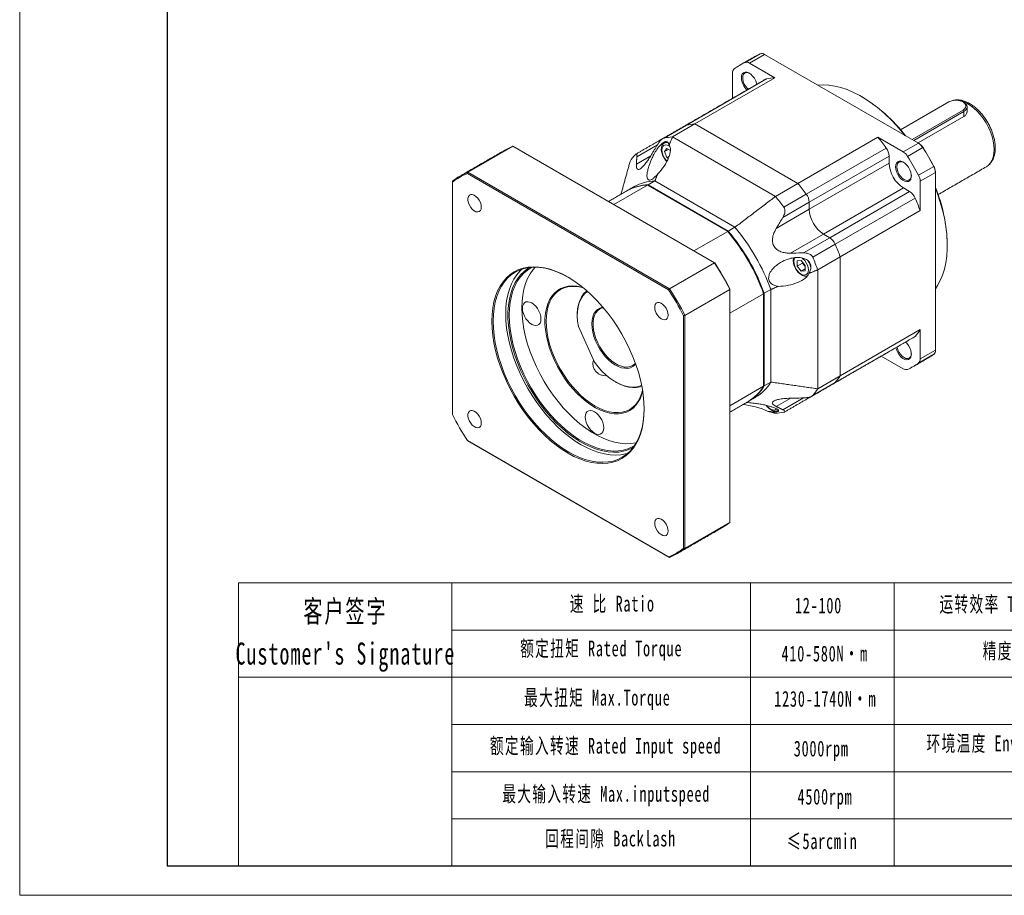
# Model space of a CAD drawing. Header units: millimetres. Extents: x -170 to 1154, y -131 to 806.
# Tile 1 of 5: x -170 to 357, y -131 to 337. Entities that reach past the tile are written whole.
import ezdxf

# ---------------------------------------------------------------- set-up
doc = ezdxf.new("R2010")
doc.units = ezdxf.units.MM
doc.header["$LTSCALE"] = 2
doc.layers.get('0').update_dxf_attribs({"lineweight": 18})
for name, color, linetype, lineweight in [('7标注层', 4, 'Continuous', 18), ('SLD-0', 7, 'Continuous', 18), ('图框_外框线', 7, 'Continuous', 18)]:
    doc.layers.add(name, color=color, linetype=linetype, lineweight=lineweight)
doc.styles.add('标准', font='txt', dxfattribs={"width": 0.667})

msp = doc.modelspace()

# ---------------------------------------------------------------- linework, layer by layer
at = {"color": 7, "linetype": 'Continuous', "lineweight": 15}
for p, q in [((218.1, 314.34), (226.23, 319.03)), ((228.57, 318.7), (220.43, 314.01)), ((310.88, 271.18), (228.57, 318.7)), ((234.02, 306.16), (220.43, 314.01)), ((229.56, 305.6), (186.78, 280.9)), ((234.02, 306.16), (191.24, 281.47)), ((211.39, 308.79), (211.39, 295.21)), ((327.07, 293.26), (301.29, 278.38)), ((336.89, 290.57), (336.89, 287.85)), ((307.49, 273.14), (334.71, 288.86)), ((335.13, 288.12), (308.34, 272.65)), ((335.13, 285.41), (310.69, 271.3)), ((335.13, 288.12), (334.71, 288.86)), ((335.13, 285.41), (335.13, 288.12)), ((186.78, 280.9), (174.76, 273.96)), ((191.24, 281.47), (179.22, 274.53)), ((191.24, 281.47), (246.38, 249.64)), ((246.38, 249.64), (191.24, 281.47)), ((179.22, 274.53), (234.36, 242.7)), ((246.38, 249.64), (289.16, 274.34)), ((302.75, 266.49), (289.16, 274.34)), ((69.72, 255.69), (93.77, 269.57)), ((201.73, 207.25), (93.77, 269.57)), ((171.16, 270.3), (160.2, 263.97)), ((174.89, 271.3), (174.98, 271.35)), ((302.75, 266.49), (310.88, 271.18)), ((313.22, 268.81), (305.09, 264.12)), ((311.24, 270.98), (310.88, 271.18)), ((313.34, 268.85), (313.22, 268.81)), ((167.59, 264.42), (159.93, 260)), ((174.98, 266.67), (176.21, 268.42)), ((177.1, 267.9), (174.98, 266.67)), ((176.21, 263.52), (174.98, 266.67)), ((176.21, 268.42), (178.12, 267.31)), ((177.5, 264.27), (176.21, 263.52)), ((177.04, 263.04), (176.21, 263.52)), ((250.84, 243.92), (293.62, 268.62)), ((295.18, 264.33), (252.4, 239.64)), ((295.18, 264.33), (295.18, 260.52)), ((175.49, 262.49), (176.35, 261.58)), ((295.18, 260.52), (252.4, 235.82)), ((310.91, 254.03), (319.04, 258.73)), ((319.13, 258.81), (319.04, 258.73)), ((347.25, 258.63), (347.38, 258.71)), ((177.2, 192.83), (69.5, 255.01)), ((69.72, 255.69), (177.69, 193.37)), ((319.93, 255.52), (311.8, 250.82)), ((319.93, 255.92), (319.93, 255.52)), ((319.93, 160.46), (319.93, 255.52)), ((61.48, 250.93), (61.48, 250.37)), ((61.48, 250.37), (61.48, 126)), ((147.89, 238.33), (165.91, 248.74)), ((208.78, 223.99), (165.91, 248.74)), ((169.8, 250.98), (166.27, 248.94)), ((209.13, 224.2), (166.27, 248.94)), ((212.67, 226.24), (169.8, 250.98)), ((234.36, 242.7), (246.38, 249.64)), ((311.8, 235.13), (311.8, 250.82)), ((238.82, 236.98), (250.84, 243.92)), ((302.84, 247.25), (260.06, 222.55)), ((263.36, 220.65), (306.14, 245.34)), ((302.84, 247.25), (306.14, 245.34)), ((252.4, 239.64), (238.34, 231.52)), ((252.4, 239.64), (252.4, 235.82)), ((252.4, 239.64), (252.4, 235.82)), ((309.08, 241.85), (266.3, 217.15)), ((252.4, 235.82), (234.77, 225.64)), ((311.8, 235.13), (269.02, 210.43)), ((208.78, 223.99), (190.75, 213.58)), ((212.67, 226.24), (209.13, 224.2)), ((260.06, 222.55), (242.43, 212.37)), ((260.06, 222.55), (263.36, 220.65)), ((260.06, 222.55), (263.36, 220.65)), ((249.31, 212.53), (263.36, 220.65)), ((266.3, 217.15), (254.27, 210.21)), ((326.29, 216.97), (326.29, 216.56)), ((201.73, 207.25), (177.69, 193.37)), ((245.95, 208.29), (248.07, 208.48)), ((245.95, 205.46), (245.95, 208.29)), ((248.78, 207.09), (245.95, 205.46)), ((248.07, 208.48), (250.2, 205.84)), ((248.78, 207.09), (248.78, 207.6)), ((249.84, 205.77), (248.78, 207.09)), ((250.2, 205.33), (249.84, 205.77)), ((250.2, 205.84), (250.2, 203.01)), ((269.02, 210.43), (257, 203.49)), ((269.02, 210.43), (269.02, 146.76)), ((269.02, 146.76), (269.02, 210.43)), ((248.07, 202.82), (245.95, 205.46)), ((250.2, 204.04), (248.07, 202.82)), ((250.2, 203.01), (248.07, 202.82)), ((257, 139.82), (257, 203.49)), ((185.93, 179.09), (209.97, 192.97)), ((209.97, 193.23), (209.97, 192.97)), ((209.97, 68.3), (209.97, 192.97)), ((209.97, 180.28), (228, 190.69)), ((228, 191), (228, 190.69)), ((228, 141.19), (228, 190.69)), ((231.89, 192.94), (228.36, 190.9)), ((228.36, 141.4), (228.36, 190.9)), ((231.89, 143.44), (231.89, 192.94)), ((128.3, 179.41), (128.3, 179)), ((185.22, 54.57), (185.22, 178.94)), ((185.93, 179.09), (185.93, 54.42)), ((137.46, 153.99), (128.88, 173.11)), ((269.02, 146.76), (311.8, 171.46)), ((311.8, 155.77), (311.8, 171.46)), ((266.3, 143.18), (309.08, 167.88)), ((294.22, 159.2), (294.14, 159.15)), ((319.04, 158.27), (310.91, 153.57)), ((311.8, 155.77), (319.93, 160.46)), ((290.99, 157.33), (302.75, 150.54)), ((231.89, 143.44), (228.36, 141.4)), ((254.27, 136.24), (266.3, 143.18)), ((257, 139.82), (269.02, 146.76)), ((228, 141.19), (209.97, 130.78)), ((242.26, 134.7), (234.77, 130.38)), ((238.34, 128.63), (249.31, 134.96)), ((235.72, 128.27), (235.64, 128.22)), ((69.5, 112.11), (177.2, 49.94)), ((177.69, 49.66), (69.72, 111.98)), ((209.97, 68.3), (185.93, 54.42))]:
    msp.add_line(p, q, dxfattribs=at)
for p, q in [((61.15, 36.07), (61.15, -115.33)), ((220.95, 36.07), (220.95, -115.33))]:
    msp.add_line(p, q)
for points in [[(216.1, 306.17), (216.23, 307.31), (216.62, 308.23), (217.25, 308.86), (218.07, 309.17), (219.03, 309.14), (220.08, 308.77), (221.14, 308.08), (222.15, 307.11), (223.05, 305.94), (223.77, 304.62), (224.29, 303.25), (224.42, 302.73)], [(220.52, 308.51), (219.69, 308.85), (218.75, 308.94), (217.95, 308.69), (217.33, 308.12), (216.94, 307.26), (216.81, 306.17)], [(229.04, 305.4), (229.22, 305.49), (229.56, 305.6)], [(303.66, 275.35), (302.32, 277), (299.28, 280.5), (296.14, 283.8), (292.91, 286.88), (289.61, 289.72), (286.26, 292.3), (282.88, 294.62), (279.48, 296.65), (276.09, 298.39), (272.72, 299.83), (269.39, 300.96), (266.13, 301.77), (262.94, 302.26), (259.84, 302.43), (257, 302.29)], [(334.71, 288.86), (335.57, 289.5), (336.1, 290.25), (336.29, 291.06), (336.1, 291.87), (335.57, 292.62), (334.71, 293.26), (333.59, 293.76), (332.29, 294.07), (330.89, 294.18), (329.49, 294.07), (328.19, 293.76), (327.07, 293.26)], [(351.39, 267.79), (351.27, 270.04), (350.89, 272.39), (350.27, 274.81), (349.42, 277.25), (348.35, 279.67), (347.08, 282.02), (345.64, 284.26), (344.05, 286.35), (342.34, 288.26), (340.53, 289.95), (338.67, 291.38), (336.78, 292.55), (334.9, 293.41), (333.06, 293.97), (331.3, 294.2), (329.64, 294.11), (329.03, 293.99)], [(335.13, 293.02), (336.08, 292.3), (336.68, 291.47), (336.89, 290.57), (336.68, 289.67), (336.08, 288.84), (335.13, 288.12)], [(186.26, 280.7), (186.44, 280.8), (186.78, 280.9)], [(186.78, 280.9), (186.44, 280.8), (186.26, 280.7)], [(177.66, 269.61), (177.43, 269.75), (176.43, 270.18), (175.49, 270.27), (174.68, 270.02), (174.06, 269.45), (173.68, 268.59), (173.54, 267.51), (173.68, 266.27), (174.06, 264.96), (174.68, 263.67), (175.49, 262.49)], [(347.38, 258.71), (348.35, 259.43), (349.42, 260.61), (350.27, 262.06), (350.89, 263.76), (351.27, 265.69), (351.39, 267.79)], [(298.6, 258.55), (298.73, 259.69), (299.12, 260.6), (299.75, 261.24), (300.57, 261.55), (301.53, 261.51), (302.58, 261.14), (303.64, 260.45), (304.65, 259.49), (305.55, 258.31), (306.27, 256.99), (306.79, 255.62), (307.05, 254.28), (307.05, 253.05), (306.79, 252.02), (306.27, 251.24), (305.55, 250.76), (304.65, 250.62), (303.64, 250.82), (302.58, 251.36), (301.53, 252.19), (300.57, 253.27), (299.75, 254.53), (299.12, 255.88), (298.73, 257.25), (298.6, 258.55)], [(303.02, 260.89), (302.19, 261.22), (301.25, 261.31), (300.45, 261.06), (299.83, 260.49), (299.44, 259.63), (299.31, 258.55)], [(299.31, 258.55), (299.44, 257.31), (299.83, 256), (300.45, 254.71), (301.25, 253.53), (302.19, 252.54), (303.2, 251.81), (304.2, 251.38), (305.14, 251.29), (305.95, 251.54), (306.56, 252.11), (306.95, 252.97), (307.08, 253.86)], [(76.96, 236.99), (76.83, 238.19), (76.43, 239.46), (75.81, 240.7), (75.01, 241.81), (74.09, 242.73), (73.11, 243.37), (72.14, 243.7), (71.27, 243.68), (70.56, 243.32), (70.04, 242.64), (69.78, 241.7), (69.78, 240.57), (70.04, 239.32), (70.56, 238.06), (71.27, 236.87), (72.14, 235.85), (73.11, 235.06), (74.09, 234.57), (75.01, 234.42), (75.81, 234.61), (76.43, 235.13), (76.83, 235.95), (76.96, 236.99)], [(319.93, 193.29), (321.09, 195.03), (322.55, 197.73), (323.77, 200.68), (324.76, 203.86), (325.51, 207.26), (326.01, 210.85), (326.26, 214.62), (326.26, 218.54), (326.01, 222.6), (325.51, 226.76), (324.76, 231.02), (323.77, 235.35), (322.55, 239.71), (321.09, 244.1), (319.93, 247.18)], [(244.71, 209.84), (244.32, 208.98), (244.19, 207.89), (244.32, 206.65), (244.71, 205.35), (245.32, 204.06), (246.13, 202.88), (247.07, 201.89), (248.07, 201.16), (249.08, 200.73), (250.02, 200.64), (250.82, 200.88), (251.44, 201.46), (251.83, 202.32), (251.96, 203.4), (251.83, 204.64), (251.44, 205.95), (250.82, 207.24), (250.02, 208.41), (249.08, 209.4), (248.55, 209.83)], [(250.2, 205.38), (250.09, 205.49), (249.84, 205.77)], [(82.59, 176), (82.71, 179.63), (83.09, 183.08), (83.71, 186.34), (84.58, 189.4), (85.69, 192.23), (87.03, 194.81), (88.6, 197.13), (90.37, 199.18), (92.35, 200.94), (94.53, 202.4), (96.88, 203.55), (99.39, 204.39), (102.05, 204.9), (104.85, 205.1), (107.75, 204.97), (110.76, 204.51), (113.84, 203.74), (116.98, 202.65), (120.15, 201.25), (123.35, 199.55), (126.55, 197.55), (129.73, 195.28), (132.87, 192.75), (135.95, 189.97), (138.95, 186.96), (141.86, 183.73), (144.65, 180.31), (147.31, 176.72), (149.83, 172.98), (152.18, 169.12), (154.35, 165.15), (156.33, 161.1), (158.11, 157), (159.67, 152.87), (161.01, 148.74), (162.12, 144.64), (162.99, 140.58), (163.62, 136.59), (163.99, 132.7), (164.12, 128.94), (163.99, 125.32), (163.62, 121.86), (162.99, 118.6), (162.12, 115.54), (161.01, 112.72), (159.67, 110.13), (158.11, 107.81), (156.33, 105.76), (154.35, 104.01), (152.18, 102.55), (149.83, 101.39), (147.31, 100.56), (144.65, 100.04), (141.86, 99.84), (138.95, 99.98), (135.95, 100.43), (132.87, 101.21), (129.73, 102.3), (126.55, 103.7), (123.35, 105.4), (120.15, 107.39), (116.98, 109.66), (113.84, 112.19), (110.76, 114.97), (107.75, 117.99), (104.85, 121.21), (102.05, 124.63), (99.39, 128.22), (96.88, 131.96), (94.53, 135.83), (92.35, 139.79), (90.37, 143.84), (88.6, 147.94), (87.03, 152.07), (85.69, 156.2), (84.58, 160.31), (83.71, 164.37), (83.09, 168.35), (82.71, 172.24), (82.59, 176)], [(123.54, 199.44), (120.54, 201.03), (117.38, 202.42), (114.27, 203.5), (111.22, 204.27), (108.24, 204.72), (105.36, 204.85), (102.59, 204.65), (99.95, 204.14), (97.46, 203.31), (95.13, 202.17), (92.98, 200.72), (91.01, 198.98), (89.25, 196.95), (87.7, 194.65), (86.37, 192.09), (85.27, 189.28), (84.41, 186.25), (83.79, 183.02), (83.42, 179.59), (83.3, 176)], [(98.69, 203.77), (97.73, 202.86), (95.97, 200.83), (94.42, 198.53), (93.09, 195.96), (91.99, 193.16), (91.13, 190.13), (90.51, 186.9), (90.14, 183.47), (90.01, 179.88), (90.14, 176.15), (90.51, 172.3), (91.13, 168.34), (91.99, 164.32), (93.09, 160.25), (94.42, 156.15), (95.97, 152.06), (97.73, 148), (99.69, 143.99), (101.85, 140.05), (104.18, 136.22), (106.67, 132.51), (109.31, 128.95), (112.08, 125.57), (114.96, 122.37), (117.94, 119.38), (120.99, 116.62), (124.1, 114.11), (127.25, 111.86), (130.42, 109.89), (133.59, 108.2), (136.75, 106.81), (139.86, 105.73), (142.91, 104.96), (145.89, 104.51), (148.77, 104.38), (151.54, 104.58), (154.18, 105.09), (155.44, 105.46)], [(158.27, 108.55), (157.9, 108.33), (155.58, 107.25), (153.11, 106.48), (150.49, 106.02), (147.75, 105.89), (144.9, 106.07), (141.96, 106.58), (138.94, 107.4), (135.87, 108.53), (132.76, 109.97), (129.64, 111.7), (126.53, 113.71), (123.44, 115.99), (120.39, 118.53), (117.41, 121.31), (114.51, 124.32), (111.71, 127.52), (109.03, 130.91), (106.48, 134.47), (104.09, 138.16), (101.86, 141.97), (99.81, 145.87), (97.96, 149.84), (96.31, 153.85), (94.87, 157.88), (93.67, 161.9), (92.69, 165.88), (91.95, 169.81), (91.46, 173.65), (91.21, 177.39), (91.21, 180.99), (91.46, 184.44), (91.95, 187.71), (92.69, 190.79), (93.67, 193.65), (94.87, 196.27), (96.31, 198.65), (97.96, 200.75), (99.81, 202.58), (101.86, 204.12), (102.78, 204.68)], [(104.02, 204.79), (103.84, 204.7), (101.67, 203.34), (99.69, 201.69), (97.91, 199.74), (96.34, 197.51), (95, 195.02), (93.89, 192.28), (93.02, 189.3), (92.39, 186.12), (92.01, 182.75), (91.89, 179.21), (92.01, 175.52), (92.39, 171.71), (93.02, 167.81), (93.89, 163.83), (95, 159.81), (96.34, 155.77), (97.91, 151.73), (99.69, 147.73), (101.67, 143.78), (103.84, 139.92), (106.18, 136.17), (108.68, 132.55), (111.33, 129.09), (114.11, 125.81), (116.99, 122.73), (119.96, 119.87), (123, 117.25), (126.09, 114.88), (129.21, 112.79), (132.34, 110.98), (135.47, 109.47), (138.56, 108.26), (141.6, 107.37), (144.57, 106.81), (147.45, 106.56), (150.22, 106.64), (152.87, 107.04), (155.37, 107.77), (157.72, 108.82), (158.99, 109.56)], [(105.69, 204.85), (104.62, 203.61), (103.06, 201.39), (101.72, 198.89), (100.61, 196.15), (99.73, 193.18), (99.11, 190), (98.73, 186.63), (98.6, 183.09), (98.73, 179.4), (99.11, 175.59), (99.73, 171.69), (100.61, 167.71), (101.72, 163.69), (103.06, 159.64), (104.62, 155.61), (106.4, 151.6), (108.38, 147.66), (110.55, 143.8), (112.9, 140.05), (115.4, 136.43), (118.05, 132.97), (120.82, 129.69), (123.7, 126.61), (126.67, 123.75), (129.72, 121.12), (132.81, 118.76), (135.93, 116.67), (139.06, 114.86), (142.18, 113.35), (145.27, 112.14), (148.31, 111.25), (151.29, 110.68), (154.17, 110.44), (156.94, 110.52), (159.59, 110.92), (159.88, 110.99)], [(163.31, 138.73), (162.9, 137.21), (162.05, 134.91), (160.97, 132.85), (159.68, 131.05), (158.17, 129.53), (156.47, 128.29), (154.59, 127.36), (152.56, 126.74), (150.38, 126.44), (148.08, 126.45), (145.69, 126.78), (143.22, 127.43), (140.69, 128.39), (138.14, 129.65), (135.57, 131.2), (133.03, 133.03), (130.53, 135.11), (128.09, 137.43), (125.74, 139.97), (123.5, 142.7), (121.39, 145.6), (119.44, 148.64), (117.65, 151.79), (116.04, 155.02), (114.64, 158.31), (113.45, 161.61), (112.48, 164.91), (111.75, 168.17), (111.26, 171.36), (111.01, 174.45), (111.01, 177.4), (111.26, 180.21), (111.75, 182.83), (112.48, 185.24), (113.45, 187.42), (114.64, 189.35), (116.04, 191.02), (117.65, 192.4), (119.44, 193.48), (121.39, 194.26), (123.5, 194.72), (125.74, 194.87), (128.09, 194.69), (130.53, 194.2), (131.44, 193.94)], [(131.65, 193.77), (130.25, 194.14), (127.84, 194.53), (125.52, 194.6), (123.31, 194.35), (121.25, 193.78), (119.35, 192.88), (117.62, 191.68), (116.09, 190.18), (114.77, 188.4), (113.68, 186.36), (112.81, 184.06), (112.19, 181.55), (111.81, 178.83), (111.69, 175.94), (111.81, 172.91), (112.19, 169.76), (112.81, 166.52), (113.68, 163.23), (114.77, 159.92), (116.09, 156.61), (117.62, 153.35), (119.35, 150.16), (121.25, 147.07), (123.31, 144.11), (125.52, 141.31), (127.84, 138.71), (130.25, 136.31), (132.74, 134.15), (135.28, 132.25), (137.85, 130.63), (140.41, 129.29), (142.95, 128.26), (145.44, 127.54), (147.86, 127.15), (150.18, 127.08), (152.38, 127.33), (154.45, 127.9), (156.35, 128.8), (158.07, 130), (159.6, 131.5), (160.92, 133.28), (162.02, 135.32), (162.88, 137.62), (163.27, 139)], [(128.3, 179.41), (128.31, 179.99), (128.49, 182.53), (128.92, 184.88), (129.6, 187.02), (130.51, 188.93), (131.65, 190.57), (133.01, 191.93), (133.43, 192.27)], [(133.78, 191.96), (132.54, 190.97), (131.25, 189.54), (130.18, 187.82), (129.34, 185.85), (128.75, 183.65), (128.4, 181.25), (128.3, 178.66), (128.46, 175.94), (128.88, 173.11)], [(103.91, 185.74), (102.81, 186.23), (101.76, 186.41), (100.82, 186.28), (100.04, 185.82), (99.45, 185.08), (99.08, 184.08), (98.96, 182.88), (99.08, 181.54), (99.45, 180.12), (100.04, 178.7), (100.82, 177.34), (101.76, 176.12), (102.81, 175.09), (103.91, 174.31), (105.01, 173.82), (106.05, 173.64), (106.99, 173.78), (107.78, 174.23), (108.37, 174.97), (108.73, 175.97), (108.86, 177.17), (108.73, 178.51), (108.37, 179.93), (107.78, 181.36), (106.99, 182.71), (106.05, 183.94), (105.01, 184.96), (103.91, 185.74)], [(176.96, 179.26), (176.83, 180.46), (176.43, 181.73), (175.81, 182.97), (175.01, 184.09), (174.09, 185), (173.11, 185.64), (172.14, 185.97), (171.27, 185.95), (170.56, 185.59), (170.04, 184.91), (169.78, 183.97), (169.78, 182.84), (170.04, 181.6), (170.56, 180.33), (171.27, 179.14), (172.14, 178.12), (173.11, 177.33), (174.09, 176.84), (175.01, 176.69), (175.81, 176.88), (176.43, 177.4), (176.83, 178.22), (176.96, 179.26)], [(159.59, 153.13), (159.19, 152.67), (158.06, 151.73), (156.75, 151.1), (155.28, 150.77), (153.68, 150.78), (151.99, 151.1), (150.24, 151.74), (148.45, 152.68), (146.68, 153.91), (144.95, 155.39), (143.29, 157.11), (141.74, 159.03), (140.33, 161.1), (139.08, 163.3), (138.03, 165.57), (137.19, 167.87), (136.58, 170.16), (136.21, 172.39), (136.08, 174.51), (136.21, 176.5), (136.58, 178.3), (137.19, 179.88), (138.03, 181.21), (139.08, 182.26), (140.33, 183.02), (141.74, 183.47), (142.04, 183.52)], [(142.29, 183.22), (141.79, 183.1), (140.44, 182.54), (139.28, 181.67), (138.32, 180.51), (137.58, 179.08), (137.07, 177.4), (136.82, 175.52), (136.82, 173.47), (137.07, 171.3), (137.58, 169.04), (138.32, 166.76), (139.28, 164.48), (140.44, 162.26), (141.79, 160.15), (143.29, 158.19), (144.9, 156.41), (146.61, 154.86), (148.37, 153.57), (150.14, 152.56), (151.89, 151.86), (153.59, 151.47), (155.2, 151.41), (156.68, 151.68), (158.01, 152.27), (159.15, 153.17), (159.45, 153.5)], [(83.3, 176), (83.42, 172.27), (83.79, 168.42), (84.41, 164.47), (85.27, 160.44), (86.37, 156.37), (87.7, 152.28), (89.25, 148.18), (91.01, 144.12), (92.98, 140.11), (95.13, 136.17), (97.46, 132.34), (99.95, 128.64), (102.59, 125.08), (105.36, 121.69), (108.24, 118.49), (111.22, 115.5), (114.27, 112.75), (117.38, 110.23), (120.54, 107.98), (123.71, 106.01), (126.88, 104.32), (130.03, 102.94), (133.14, 101.85), (136.19, 101.09), (139.17, 100.64), (142.05, 100.51), (144.82, 100.7), (147.46, 101.21), (149.95, 102.04), (152.28, 103.18), (154.44, 104.63), (156.4, 106.37), (158.16, 108.4), (159.71, 110.7), (161.04, 113.26), (162.14, 116.07), (163, 119.1), (163.62, 122.33), (163.99, 125.76), (164.12, 129.14)], [(304.02, 164.85), (304.65, 164.22), (305.55, 163.04), (306.27, 161.73), (306.79, 160.35), (307.05, 159.01), (307.05, 157.78), (306.79, 156.75), (306.27, 155.97), (305.55, 155.49), (304.65, 155.35), (303.64, 155.56), (302.58, 156.09), (301.53, 156.93), (300.57, 158), (299.75, 159.26), (299.12, 160.61), (298.77, 161.82)], [(309.08, 167.88), (308.81, 167.63), (308.64, 167.52)], [(299.41, 162.19), (299.44, 162.04), (299.83, 160.73), (300.45, 159.44), (301.25, 158.27), (302.19, 157.28), (303.2, 156.54), (304.2, 156.11), (305.14, 156.02), (305.95, 156.27), (306.56, 156.84), (306.95, 157.7), (307.08, 158.59)], [(137.46, 153.99), (139.44, 151.52), (141.53, 149.23), (143.71, 147.17), (145.96, 145.36), (148.24, 143.83), (150.53, 142.58), (152.8, 141.64), (155.01, 141.02), (157.15, 140.72), (159.19, 140.75), (161.1, 141.12), (162.76, 141.76)], [(162.85, 141.29), (161.95, 140.96), (160.08, 140.54), (158.07, 140.45), (155.95, 140.68), (153.75, 141.22), (151.5, 142.09), (149.22, 143.25), (149.16, 143.29)], [(266.3, 143.18), (266.03, 142.94), (265.86, 142.83)], [(265.86, 142.83), (266.03, 142.94), (266.3, 143.18)], [(76.96, 121.52), (76.83, 122.72), (76.43, 123.98), (75.81, 125.22), (75.01, 126.34), (74.09, 127.25), (73.11, 127.89), (72.14, 128.22), (71.27, 128.2), (70.56, 127.84), (70.04, 127.17), (69.78, 126.23), (69.78, 125.09), (70.04, 123.85), (70.56, 122.58), (71.27, 121.4), (72.14, 120.37), (73.11, 119.59), (74.09, 119.1), (75.01, 118.94), (75.81, 119.13), (76.43, 119.66), (76.83, 120.47), (76.96, 121.52)], [(132.55, 124.71), (132.67, 123.36), (133.04, 121.94), (133.62, 120.52), (134.41, 119.16), (135.35, 117.94), (136.39, 116.91), (137.49, 116.13), (138.6, 115.64), (139.64, 115.46), (140.58, 115.6), (141.36, 116.05), (141.95, 116.8), (142.32, 117.79), (142.44, 118.99), (142.32, 120.34), (141.95, 121.76), (141.36, 123.18), (140.58, 124.54), (139.64, 125.76), (138.6, 126.79), (137.49, 127.57), (136.39, 128.06), (135.35, 128.24), (134.41, 128.1), (133.62, 127.65), (133.04, 126.9), (132.67, 125.91), (132.55, 124.71)], [(229.72, 130.85), (229.82, 130.72), (230.76, 129.73), (231.77, 129), (232.77, 128.57), (233.71, 128.48), (234.52, 128.72), (234.93, 129.05)], [(176.96, 63.79), (176.83, 64.99), (176.43, 66.25), (175.81, 67.49), (175.01, 68.61), (174.09, 69.52), (173.11, 70.17), (172.14, 70.49), (171.27, 70.47), (170.56, 70.11), (170.04, 69.44), (169.78, 68.5), (169.78, 67.36), (170.04, 66.12), (170.56, 64.86), (171.27, 63.67), (172.14, 62.64), (173.11, 61.86), (174.09, 61.37), (175.01, 61.21), (175.81, 61.4), (176.43, 61.93), (176.83, 62.74), (176.96, 63.79)]]:
    msp.add_lwpolyline(points, dxfattribs=at)
for centre, radius, start, end in [((238.78, 290.57), 31.11, 113.7957, 119.9926), ((227.07, 316.55), 2.63, 55.2633, 108.7046), ((214.01, 309), 2.63, 131.3065, 184.7393), ((230.63, 285.91), 31.07, 113.793, 126.2178), ((218.94, 311.85), 2.63, 55.2633, 108.7046), ((225.42, 306.62), 9.33, 182.7404, 227.8893), ((225.32, 306.57), 8.52, 182.6588, 229.6702), ((235.78, 274.58), 31.63, 93.1738, 101.3256), ((236.86, 223.54), 84.65, 37.6144, 58.8185), ((193, 249.88), 31.63, 93.1738, 101.3256), ((193, 249.88), 31.63, 93.1738, 101.3256), ((180.97, 242.94), 31.63, 93.1738, 101.3256), ((186.94, 189.99), 132.53, 36.3921, 39.5279), ((109, 233.66), 39.01, 112.9911, 119.9904), ((172.66, 270.72), 1.85, 86.8943, 119.2276), ((172.67, 270.7), 1.87, 84.7296, 119.15), ((176.13, 268.91), 2.69, 75.0706, 115.3478), ((307.16, 265.18), 7.06, 30.9757, 58.242), ((307.89, 265.57), 6.36, 30.9757, 58.2421), ((176.84, 183.35), 160.95, 27.9263, 32.0737), ((177.69, 183.84), 160.08, 27.9263, 32.0737), ((183.07, 244.15), 31.64, 138.684, 146.8349), ((287.61, 264), 7.58, 2.4859, 37.4918), ((299.03, 260.48), 7.06, 30.9757, 58.242), ((168.71, 178.65), 160.95, 27.9263, 32.0737), ((311.82, 261.28), 16.65, 182.6055, 237.3945), ((312.87, 255.3), 7.06, 1.7598, 29.0238), ((313.57, 255.73), 6.36, 1.76, 29.0237), ((84.93, 219.84), 38.95, 112.9872, 127.0236), ((84.75, 219.35), 38.78, 113.1461, 126.8646), ((304.74, 250.6), 7.06, 1.7598, 29.0238), ((166.37, 225.35), 23.39, 91.1266, 119.5128), ((166.66, 225.82), 23.13, 90.9675, 120.1889), ((170.26, 227.59), 23.39, 91.1266, 119.5128), ((144.16, 165.29), 132.53, 36.3921, 39.5279), ((144.16, 165.29), 132.53, 36.3921, 39.5279), ((132.14, 158.35), 132.53, 36.3921, 39.5279), ((244.83, 239.31), 7.58, 2.4859, 37.4918), ((244.83, 239.31), 7.58, 2.4859, 37.4918), ((302.07, 238.95), 7.58, 22.5074, 57.5156), ((242.17, 215.34), 84.14, 1.1097, 22.456), ((187.63, 188.77), 132.54, 20.4724, 23.608), ((269.04, 236.58), 16.65, 182.6055, 237.3945), ((269.04, 236.58), 16.65, 182.6055, 237.3945), ((124.05, 152.87), 110.62, 19.9914, 40.0086), ((124.87, 153.35), 109.79, 20.0561, 39.9439), ((124.4, 153.08), 110.62, 19.9914, 40.0086), ((127.94, 155.12), 110.62, 19.9914, 40.0086), ((259.29, 214.25), 7.58, 22.5074, 57.5156), ((259.29, 214.25), 7.58, 22.5074, 57.5156), ((144.85, 164.07), 132.54, 20.4724, 23.608), ((144.85, 164.07), 132.54, 20.4724, 23.608), ((31.43, 99.4), 201.58, 27.6564, 32.3435), ((32.27, 99.89), 200.72, 27.7097, 32.2903), ((253.8, 208.95), 5.08, 198.4437, 218.7856), ((243.16, 202.76), 10.27, 9.3039, 33.5774), ((132.83, 157.13), 132.54, 20.4724, 23.608), ((7.52, 85.6), 200.72, 27.7097, 32.2903), ((7.39, 85.52), 201.58, 27.6564, 32.3435), ((285.31, 188.77), 31.64, 318.684, 326.835), ((300.66, 183.38), 31.12, 300.0028, 306.2141), ((317.31, 160.24), 2.63, 311.3066, 4.7391), ((292.55, 178.64), 31.07, 293.7931, 306.2177), ((309.18, 155.55), 2.63, 311.3066, 4.7391), ((304.25, 152.7), 2.63, 235.2633, 288.7043), ((211.93, 155.47), 23.31, 300.4296, 328.9357), ((242.53, 164.07), 31.64, 318.684, 326.835), ((242.53, 164.07), 31.64, 318.684, 326.835), ((208.04, 153.22), 23.31, 300.4296, 328.9357), ((208.42, 153.4), 23.27, 299.8952, 328.953), ((230.51, 157.13), 31.64, 318.684, 326.835), ((250.41, 136.05), 1.86, 300.8277, 334.7722), ((250.42, 136.04), 1.84, 300.7487, 332.5642), ((232.61, 158.34), 31.63, 273.1736, 281.3257), ((239.18, 219.34), 200.72, 207.7097, 212.2903), ((186.37, 99.62), 39.22, 300.0233, 307.0005), ((161.96, 85.59), 38.78, 293.1461, 306.8646), ((162.48, 85.51), 38.95, 292.9871, 307.0236)]:
    msp.add_arc(centre, radius, start, end, dxfattribs=at)
for centre, major_axis, ratio, start_param, end_param in [((168.66, 260.2), (8.41, 10.14), 0.428999, 4.515118, 6.198034), ((239.3, 200.58), (12.98, 2.21), 0.429035, 4.369209, 6.052125), ((222.99, 128.42), (9.45, -2.49), 0.186384, 0.757497, 2.322498)]:
    msp.add_ellipse(centre, major_axis=major_axis, ratio=ratio, start_param=start_param, end_param=end_param, dxfattribs=at)
for points in [[(223.23, 317.51), (215.1, 312.82)], [(229.04, 305.4), (186.26, 280.7)], [(280.69, 295.96), (280.34, 296.16)], [(335.13, 293.02), (334.71, 293.26)], [(186.26, 280.7), (174.13, 273.7)], [(179.22, 274.53), (177.4, 269.99)], [(171.76, 272.33), (159.64, 265.33)], [(174.06, 273.66), (171.76, 272.33)], [(176.09, 271.99), (174.89, 271.3)], [(89.5, 267.45), (65.46, 253.57)], [(159.93, 260), (160.2, 263.97)], [(151.69, 243.88), (156.59, 261.46)], [(321.35, 243.68), (347.25, 258.63)], [(69.72, 255.69), (69.5, 255.01)], [(171.28, 254.67), (169.8, 250.98)], [(158.74, 247.95), (155.2, 245.91)], [(154.85, 245.71), (144.98, 240.01)], [(212.67, 226.24), (234.36, 242.7)], [(209.04, 223.84), (208.78, 223.99)], [(201.73, 207.25), (201.95, 207.12)], [(257, 203.49), (252.15, 201.46)], [(177.69, 193.37), (177.2, 192.83)], [(235.83, 194.59), (231.89, 192.94)], [(185.22, 178.94), (185.93, 179.09)], [(265.86, 142.83), (308.64, 167.52)], [(251.36, 134.45), (294.14, 159.15)], [(308.09, 151.73), (316.22, 156.43)], [(148.81, 143.49), (149.16, 143.29)], [(231.89, 143.44), (257, 139.82)], [(253.74, 135.83), (265.86, 142.83)], [(209.97, 127.42), (219.84, 133.12)], [(220.2, 133.32), (223.73, 135.37)], [(239.24, 127.45), (251.36, 134.45)], [(234.36, 126.75), (230.18, 127.83)], [(238.34, 128.63), (234.77, 130.38)], [(69.5, 112.11), (69.72, 111.98)], [(181.95, 51.78), (205.99, 65.66)], [(185.22, 54.57), (185.93, 54.42)], [(177.2, 49.94), (177.69, 49.66)]]:
    msp.add_open_spline(points, degree=1, dxfattribs=at)
for points, knots in [([(347.38, 258.76), (347.59, 258.87), (348.25, 259.24), (349.2, 260.14), (350.2, 261.43), (350.99, 262.96), (351.56, 264.68), (351.91, 266.57), (352, 268.29), (351.95, 270.09), (351.74, 271.98), (351.26, 274.28), (350.57, 276.59), (349.66, 278.9), (348.57, 281.16), (347.31, 283.33), (345.89, 285.4), (344.33, 287.31), (342.67, 289.06), (340.91, 290.6), (339.09, 291.92), (337.22, 292.99), (335.33, 293.77), (333.44, 294.27), (331.62, 294.43), (330.01, 294.32), (329.07, 294.02), (328.68, 293.89)], [0, 0, 0, 0, 0.85295, 2.816815, 4.786298, 6.789949, 8.842287, 10.940649, 13.005526, 14.151078, 16.298515, 18.442053, 20.58084, 22.715155, 24.846422, 26.976539, 29.10757, 31.241018, 33.379113, 35.524016, 37.677513, 39.840252, 42.010145, 44.175829, 46.318921, 48.417341, 49.941751, 49.941751, 49.941751, 49.941751]), ([(336.85, 288.24), (336.82, 287.83), (336.74, 286.94), (335.99, 285.97), (335.33, 285.54), (335.13, 285.41)], [0, 0, 0, 0, 1.312393, 2.826378, 3.482232, 3.482232, 3.482232, 3.482232]), ([(171.28, 254.67), (170.87, 254.21), (170.04, 253.25), (168.78, 252.16), (167.62, 251.52), (166.76, 251.39), (166.08, 251.72), (165.58, 252.71), (165.57, 254.46), (165.94, 256.63), (166.68, 259.3), (167.8, 262.21), (169.28, 265.24), (170.74, 267.69), (172.29, 269.76), (173.72, 271.18), (174.97, 271.96), (175.96, 272.14), (176.76, 271.79), (177.23, 271.01), (177.35, 270.28), (177.4, 269.99)], [0, 0, 0, 0, 1.488601, 3.058192, 4.207025, 5.36213, 6.402474, 7.955319, 10.455954, 12.582239, 14.712014, 18.22819, 20.601426, 22.968234, 25.024844, 26.774401, 28.069258, 29.370412, 30.55039, 32.168779, 33.253993, 33.253993, 33.253993, 33.253993]), ([(171.17, 270.3), (171.01, 270.04), (169.81, 268.09), (168.62, 266.12), (167.59, 264.42)], [0, 0, 0, 0, 0.920799, 6.877985, 6.877985, 6.877985, 6.877985]), ([(174.76, 273.96), (174.51, 273.87), (173.99, 273.68), (173.01, 272.83), (172.05, 271.67), (171.44, 270.72), (171.17, 270.3)], [0, 0, 0, 0, 1.103505, 2.199614, 3.873873, 5.230507, 5.230507, 5.230507, 5.230507]), ([(175.02, 271.33), (174.91, 271.28), (174.5, 271.11), (173.98, 270.53), (173.5, 269.67), (173.25, 268.63), (173.23, 267.44), (173.44, 266.15), (173.88, 264.82), (174.51, 263.55), (175.06, 262.72), (175.53, 262.13), (175.83, 261.77), (176.11, 261.52), (176.22, 261.43)], [0, 0, 0, 0, 0.444093, 1.578696, 2.707437, 3.884239, 5.122859, 6.394579, 7.667194, 8.935815, 10.138241, 10.305849, 10.981971, 11.384019, 11.384019, 11.384019, 11.384019]), ([(160.2, 263.97), (160.21, 264.42), (160.23, 265.12), (159.95, 265.45), (159.64, 265.38), (159.4, 265.13), (159.31, 265.04)], [0, 0, 0, 0, 0.985273, 1.527413, 1.985208, 2.265024, 2.265024, 2.265024, 2.265024]), ([(167.59, 264.42), (167.19, 263.77), (166.38, 262.46), (165, 260.54), (163.6, 258.85), (162.25, 257.62), (161.22, 257.1), (160.41, 257.22), (159.91, 258.13), (159.92, 259.35), (159.93, 260)], [0, 0, 0, 0, 1.530021, 3.056441, 4.749142, 6.166789, 7.590747, 8.895729, 10.974347, 13.356623, 13.356623, 13.356623, 13.356623]), ([(238.34, 231.52), (238.74, 232.28), (239.35, 233.45), (239.5, 235.16), (239.28, 236.25), (238.95, 236.78), (238.82, 236.98)], [0, 0, 0, 0, 2.522996, 3.911258, 5.083538, 5.800064, 5.800064, 5.800064, 5.800064]), ([(234.77, 225.64), (235.8, 227.34), (236.98, 229.31), (238.18, 231.26), (238.34, 231.52)], [0, 0, 0, 0, 5.957186, 6.877985, 6.877985, 6.877985, 6.877985]), ([(242.43, 212.37), (241.66, 212.38), (240.12, 212.41), (237.77, 212.88), (235.6, 213.82), (233.87, 215.36), (232.9, 217.27), (232.6, 219.69), (233.14, 222.6), (234.2, 224.59), (234.77, 225.64)], [0, 0, 0, 0, 2.310895, 4.616349, 7.172956, 9.314119, 11.464821, 13.435823, 16.575301, 20.173416, 20.173416, 20.173416, 20.173416]), ([(249.31, 212.53), (249, 212.52), (246.71, 212.46), (244.42, 212.41), (242.43, 212.37)], [0, 0, 0, 0, 0.920798, 6.877996, 6.877996, 6.877996, 6.877996]), ([(254.27, 210.21), (254.07, 210.57), (253.65, 211.27), (252.42, 212.06), (250.94, 212.5), (249.81, 212.52), (249.31, 212.53)], [0, 0, 0, 0, 1.223801, 2.439397, 4.296167, 5.80069, 5.80069, 5.80069, 5.80069]), ([(235.83, 194.59), (235.22, 194.71), (233.97, 194.95), (232.4, 195.76), (231.27, 196.91), (230.72, 198.21), (230.67, 199.78), (231.28, 201.84), (232.79, 203.99), (234.85, 205.92), (237.54, 207.76), (240.61, 209.16), (243.98, 209.99), (246.83, 210.16), (249.4, 209.75), (251.35, 208.83), (252.65, 207.54), (253.3, 206.09), (253.39, 204.38), (252.95, 202.81), (252.38, 201.85), (252.15, 201.46)], [0, 0, 0, 0, 1.857769, 3.816616, 5.250352, 6.691918, 7.990264, 9.92821, 13.048993, 15.702591, 18.360539, 22.748716, 25.710504, 28.664272, 31.230914, 33.414352, 35.030334, 36.654167, 38.126777, 40.14652, 41.500865, 41.500865, 41.500865, 41.500865]), ([(244.17, 209.91), (244.1, 209.71), (243.91, 209.17), (243.86, 208.13), (244.01, 206.86), (244.39, 205.53), (244.98, 204.23), (245.75, 203.01), (246.67, 201.93), (247.69, 201.04), (248.78, 200.39), (249.86, 200.06), (250.71, 199.99), (251.14, 200.12), (251.26, 200.16)], [0, 0, 0, 0, 0.739551, 1.971837, 3.247058, 4.528968, 5.80667, 7.08312, 8.363721, 9.653941, 10.960578, 12.284531, 13.425305, 13.894846, 13.894846, 13.894846, 13.894846]), ([(144.1, 146.98), (143.8, 146.92), (143.02, 146.75), (141.58, 146.98), (139.98, 147.63), (138.49, 148.77), (137.29, 150.37), (136.62, 152.3), (136.54, 153.97), (136.94, 154.74), (137.04, 154.94)], [0, 0, 0, 0, 0.960109, 2.500812, 4.108263, 5.838367, 7.747878, 9.851683, 12.024906, 12.791176, 12.791176, 12.791176, 12.791176]), ([(218.72, 132.47), (219.07, 132.47), (220.44, 132.43), (222.83, 132.17), (225.56, 131.78), (228.05, 131.31), (230.39, 130.75), (232.36, 130.17), (233.91, 129.6), (235.19, 129.01), (236.02, 128.42), (236.14, 127.92), (235.65, 127.62), (234.69, 127.48), (233.23, 127.48), (231.67, 127.62), (230.58, 127.77), (230.18, 127.83)], [0, 0, 0, 0, 0.81195, 3.18799, 5.202679, 7.220582, 9.352805, 11.484256, 13.113261, 14.74004, 16.87018, 18.389631, 19.591439, 20.798681, 21.898047, 23.433921, 24.350811, 24.350811, 24.350811, 24.350811]), ([(234.77, 130.38), (234.39, 130.58), (233.64, 130.99), (232.88, 131.68), (232.61, 132.39), (233.08, 133.12), (234.24, 133.72), (236.19, 134.26), (238.98, 134.67), (241.23, 134.76), (242.43, 134.8)], [0, 0, 0, 0, 1.530336, 3.057073, 4.750124, 6.168062, 7.592317, 8.897566, 10.976616, 13.359387, 13.359387, 13.359387, 13.359387]), ([(242.43, 134.8), (244.42, 134.84), (246.71, 134.89), (249, 134.95), (249.31, 134.96)], [0, 0, 0, 0, 5.957198, 6.877996, 6.877996, 6.877996, 6.877996]), ([(249.31, 134.96), (250.16, 135.01), (251.48, 135.08), (253.04, 135.48), (253.87, 135.86), (254.16, 136.14), (254.27, 136.24)], [0, 0, 0, 0, 2.275945, 3.528268, 4.585756, 5.23212, 5.23212, 5.23212, 5.23212]), ([(229.43, 130.96), (229.6, 130.72), (230.04, 130.09), (230.91, 129.25), (231.97, 128.49), (233.05, 128.01), (234.08, 127.84), (234.95, 127.9), (235.41, 128.14), (235.59, 128.24)], [0, 0, 0, 0, 0.746941, 1.969706, 3.205376, 4.458599, 5.574095, 6.633646, 7.345581, 7.345581, 7.345581, 7.345581]), ([(238.82, 127.32), (239.02, 127.38), (239.42, 127.5), (239.5, 127.83), (239.13, 128.22), (238.59, 128.5), (238.34, 128.63)], [0, 0, 0, 0, 0.478311, 0.953419, 1.67912, 2.267149, 2.267149, 2.267149, 2.267149])]:
    msp.add_open_spline(points, degree=3, knots=knots, dxfattribs=at)
at = {"layer": '7标注层', "color": 0}
msp.add_line((-53.06, 36.07), (-53.06, -115.3), dxfattribs=at)
at = {"layer": 'SLD-0'}
msp.add_line((297.95, 36.07), (297.95, -115.28), dxfattribs=at)
at = {"layer": '图框_外框线'}
for p, q in [((-53.06, 36.07), (1138.69, 36.07)), ((61.15, 10.82), (730.93, 10.82)), ((-53.06, -14.44), (1138.69, -14.44)), ((61.15, -39.7), (1138.69, -39.7)), ((61.15, -64.95), (1138.69, -64.95)), ((61.15, -90.21), (1138.69, -90.21))]:
    msp.add_line(p, q, dxfattribs=at)
at = {"layer": '图框_外框线', "color": 3}
msp.add_lwpolyline([(-170.06, -131.07), (1154.46, -131.07), (1154.46, 805.55), (-170.06, 805.55)], close=True, dxfattribs=at)
at = {"layer": '图框_外框线', "color": 3, "lineweight": 25}
msp.add_lwpolyline([(-91.22, -115.3), (1138.69, -115.3), (1138.69, 789.79), (-91.22, 789.79)], close=True, dxfattribs=at)

# ---------------------------------------------------------------- texts
at = {"layer": 'SLD-0', "color": 1, "attachment_point": 2, "line_spacing_factor": 1.15057, "style": '标准'}
for s, insert, char_height, width in [("\\T1.1;客户签字\\PCustomer's Signature", (4.24, 26.73), 11.7865, 146.6254), ('\\T1.1;速 比 Ratio', (147.04, 29.13), 8.4189, 68.7904), ('\\T1.1;12-100', (257.37, 28.16), 8.4189, 35.7956), ('\\T1.1;运转效率 Transmission Efficiency', (388.63, 28.87), 8.4189, 143.0676), ('\\T1.1;额定扭矩 Rated Torque', (141.12, 5.18), 8.4189, 149.4759), ('\\T1.1;410-580N·m', (260.71, 2.42), 8.4189, 69.7309), ('\\T1.1;精度寿命 Service Life', (388.63, 3.85), 8.4189, 112.2979), ('\\T1.1;最大扭矩 Max.Torque', (139.05, -21.14), 8.4189, 99.3772), ('\\T1.1;1230-1740N·m', (261.01, -21.77), 8.4189, 83.7302), ('\\T1.1;额定输入转速 Rated Input speed', (143.49, -46.86), 8.4189, 132.1213), ('\\T1.1;环境温度 Enviromental Temperature', (383.81, -45.59), 8.4189, 141.861), ('\\T1.1;3000rpm', (258.83, -48.39), 8.4189, 58.0099), ('\\T1.1;最大输入转速 Max.inputspeed ', (143.78, -72.59), 8.4189, 132.8845), ('\\T1.1;4500rpm', (260.84, -74.1), 8.4189, 184.0868), ('\\T1.1;回程间隙 Backlash', (146.15, -96.54), 8.4189, 107.7485), ('\\T1.1;≤5arcmin ', (259.3, -97.93), 8.4189, 64.7625)]:
    msp.add_mtext(s, dxfattribs=dict(at, insert=insert, char_height=char_height, width=width))

doc.saveas('drawing.dxf')
